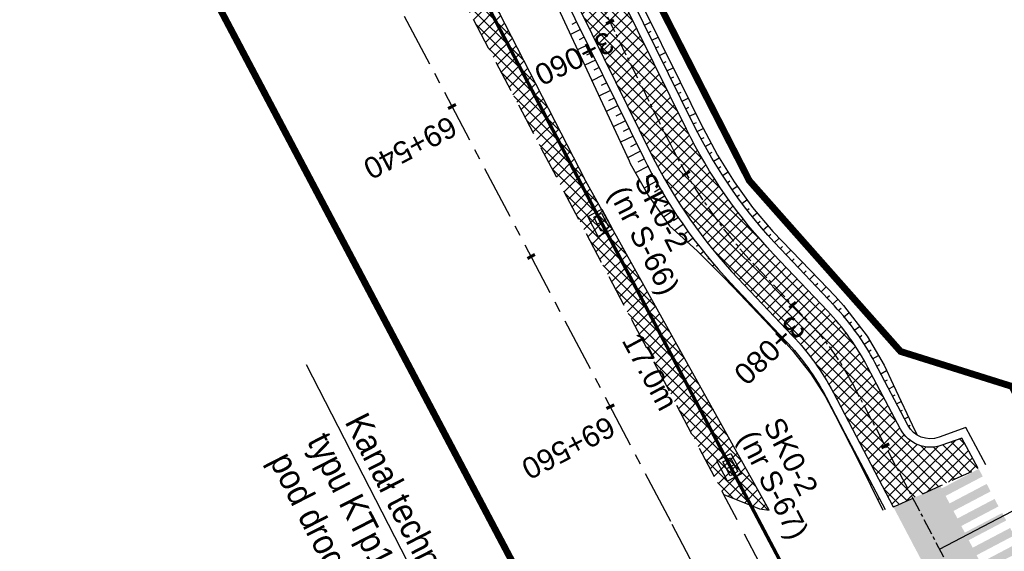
# Model space of a CAD drawing. Header units: metres. Extents: x 7529682 to 7533711, y 5721186 to 5727842.
# Tile 29 of 110: x 7531108 to 7531166, y 5725065 to 5725096. Entities that reach past the tile are written whole.
import ezdxf
from ezdxf import colors
from ezdxf.entities.mleader import LeaderData, LeaderLine
from ezdxf.math import Vec2, Vec3

# ---------------------------------------------------------------- set-up
doc = ezdxf.new("R2010")
doc.units = ezdxf.units.M
for name, pattern in [('817-dzialki-09-05-04$0$HIDDEN', [0.375, 0.25, -0.125]), ('CENTER', [50.8, 31.75, -6.35, 6.35, -6.35]), ('DASHED', [19.05, 12.7, -6.35]), ('HIDDEN', [9.525, 6.35, -3.175])]:
    doc.linetypes.add(name, pattern=pattern)
for name, color, linetype in [('C-DROGI-SYTUACJA-ETYKIETY', 7, 'Continuous'), ('D-hatch-pobocza', 131, 'Continuous'), ('D-pobocza', 7, 'Continuous'), ('D-skarpa', 7, 'Continuous'), ('D-skarpa-kreskowanie', 7, 'Continuous')]:
    doc.layers.add(name, color=color, linetype=linetype)
for name, color, linetype, lineweight, true_color in [('D-hatch-ciag-pieszo-rowerowy', 7, 'Continuous', 13, 0xff9f80), ('D-LR-etap-III', 7, '817-dzialki-09-05-04$0$HIDDEN', 50, 0xff1aff), ('D-poziome-powl-czerwona', 7, 'Continuous', 9, 0xff6161)]:
    doc.layers.add(name, color=color, linetype=linetype, lineweight=lineweight, true_color=true_color)
for name, color, linetype, lineweight in [('D-krawędzie', 7, 'Continuous', 30), ('D-krawężniki-obniżone', 7, 'DASHED', 30), ('D-obrzeża', 7, 'Continuous', 30), ('D-opisy', 7, 'Continuous', 30), ('D-oś', 10, 'CENTER', 30), ('Sieci-T-kanal technologiczny', 4, 'kt kanał technologiczny', 30)]:
    doc.layers.add(name, color=color, linetype=linetype, lineweight=lineweight)
for name, color, linetype, true_color in [('D-malowanie-proj', 7, 'Continuous', 0x3333ff), ('D-opis-KT-dlugosci', 7, 'Continuous', 0xff8000), ('D-opis-KT-studnie', 7, 'Continuous', 0xff8000), ('poprzeczki', 7, 'Continuous', 0x0000c7)]:
    doc.layers.add(name, color=color, linetype=linetype, true_color=true_color)
doc.styles.add('ARIAL', font='arial.ttf', dxfattribs={"height": 1})
doc.styles.get("Standard").update_dxf_attribs({"font": 'arial.ttf'})
doc.linetypes.add('kt kanał technologiczny', pattern='A,1,-0.8,["kt",Standard,S=0.5,R=0,X=-0.7,Y=-0.15],-0.3', length=2.1)
pattern_1 = [(45, (0, 0), (-0.33675960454, 0.33675960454), []), (135, (0, 0), (-0.33675960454, -0.33675960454), [])]

# ---------------------------------------------------------------- blocks, each defined once
blk = doc.blocks.new('AeccTickLine')
at = {"color": 0, "linetype": 'ByBlock', "lineweight": -2}
blk.add_line((0, 1), (0, -1), dxfattribs=at)
blk = doc.blocks.new('SKR2')
at = {"layer": 'Sieci-T-kanal technologiczny', "color": 2, "lineweight": 25}
for points in [[(0.028, -0.188), (0.958, -1.153), (0.282, -1.805), (-0.648, -0.84)], [(-0.038, -0.537), (0.607, -1.206), (0.233, -1.567), (-0.412, -0.898)]]:
    blk.add_lwpolyline(points, close=True, dxfattribs=at)
blk.add_lwpolyline([(-0.09, -1.232), (0.285, -0.872)], dxfattribs=at)

msp = doc.modelspace()

# ---------------------------------------------------------------- hatches: boundary and pattern name
at = {"layer": 'D-hatch-ciag-pieszo-rowerowy'}
h = msp.add_hatch(dxfattribs=at)
h.set_pattern_fill('ANSI37', color=256, scale=0.15, style=0)
h.set_pattern_definition(pattern_1)
h.paths.add_polyline_path([(7531118.165, 5725142.897), (7531117.077, 5725142.282), (7531130.341, 5725117.67, -0.009012), (7531135.299, 5725108.06), (7531145.036, 5725088.322, 0.075286), (7531150.171, 5725080.951), (7531151.457, 5725079.596), (7531152.272, 5725080.553), (7531151.217, 5725081.666, -0.075252), (7531146.083, 5725089.033), (7531136.397, 5725108.66, 0.008978), (7531131.457, 5725118.234)])
h.paths.add_polyline_path([(7531119.253, 5725143.512), (7531118.165, 5725142.897), (7531131.457, 5725118.234, -0.008978), (7531136.397, 5725108.66), (7531146.083, 5725089.033, 0.075252), (7531151.217, 5725081.666), (7531152.272, 5725080.553), (7531153.087, 5725081.511), (7531152.262, 5725082.381, -0.075217), (7531147.129, 5725089.744), (7531137.495, 5725109.262, 0.008945), (7531132.573, 5725118.799)])
h = msp.add_hatch(dxfattribs=at)
h.set_pattern_fill('ANSI37', color=256, scale=0.15, style=0)
h.set_pattern_definition(pattern_1)
edge = h.paths.add_edge_path()
edge.add_line((7531153.087, 5725081.511), (7531151.457, 5725079.596))
edge.add_line((7531151.457, 5725079.596), (7531153.382, 5725077.565))
edge.add_arc((7531142.498, 5725067.244), 15, 27.78069, 43.4789, ccw=False)
edge.add_line((7531155.769, 5725074.235), (7531156.913, 5725072.064))
edge.add_line((7531156.913, 5725072.064), (7531159.315, 5725067.483))
edge.add_line((7531159.315, 5725067.483), (7531159.572, 5725067.581))
edge.add_line((7531159.572, 5725067.581), (7531160.083, 5725067.813))
edge.add_line((7531160.083, 5725067.813), (7531160.661, 5725068.066))
edge.add_line((7531160.661, 5725068.066), (7531162.123, 5725068.742))
edge.add_line((7531162.123, 5725068.742), (7531164.322, 5725069.743))
edge.add_line((7531164.322, 5725069.743), (7531163.358, 5725071.533))
edge.add_line((7531163.358, 5725071.533), (7531162.183, 5725071.113))
edge.add_arc((7531161.509, 5725072.995), 2, 207.78069, 289.69905, ccw=False)
edge.add_line((7531159.739, 5725072.063), (7531157.82, 5725075.705))
edge.add_arc((7531144.549, 5725068.714), 15, 27.78069, 43.4789)
edge.add_line((7531155.434, 5725079.035), (7531153.087, 5725081.511))
at = {"layer": 'D-hatch-pobocza'}
h = msp.add_hatch(dxfattribs=at)
h.set_pattern_fill('ANSI37', color=256, scale=0.15, style=0)
h.set_pattern_definition(pattern_1)
h.paths.add_polyline_path([(7531057.01, 5725246.72), (7531044.19, 5725271.11), (7531030.97, 5725296.42), (7531019.37, 5725318.31), (7531007.54, 5725340.71), (7530994.47, 5725365.47), (7530982.58, 5725387.65), (7530971.81, 5725408.22), (7530959.96, 5725430.76), (7530944.54, 5725460.14), (7530935.92, 5725477.07), (7530923.1, 5725500.31), (7530908, 5725529.49), (7530889.658, 5725563.375), (7530889.586, 5725561.257), (7530918.172, 5725507.178), (7530950.163, 5725446.305), (7530993.419, 5725364.265), (7531022.766, 5725308.719), (7531053.81, 5725249.872), (7531081.166, 5725197.875), (7531103.902, 5725154.541), (7531128.123, 5725108.448), (7531149.321, 5725068.209), (7531151.44, 5725067.36), (7531152.004, 5725067.286), (7531141.2, 5725086.69), (7531129.87, 5725108.78), (7531118.46, 5725130.11), (7531107.39, 5725151.39), (7531095.36, 5725174.01), (7531083.61, 5725196.49), (7531071.56, 5725218.8)])
at = {"layer": 'D-malowanie-proj'}
h = msp.add_hatch(color=256, dxfattribs=at)
h.paths.add_polyline_path([(7531164.587, 5725069.275), (7531164.354, 5725069.717), (7531161.699, 5725068.32), (7531161.932, 5725067.877)])
h.paths.add_polyline_path([(7531165.053, 5725068.39), (7531164.82, 5725068.832), (7531162.165, 5725067.435), (7531162.398, 5725066.992)])
h.paths.add_polyline_path([(7531165.519, 5725067.505), (7531165.286, 5725067.947), (7531162.631, 5725066.55), (7531162.864, 5725066.108)])
h.paths.add_polyline_path([(7531160.162, 5725066.946), (7531159.93, 5725067.388), (7531159.487, 5725067.156), (7531159.72, 5725066.713)])
h.paths.add_polyline_path([(7531160.628, 5725066.061), (7531160.395, 5725066.503), (7531159.953, 5725066.271), (7531160.186, 5725065.828)])
h.paths.add_polyline_path([(7531161.094, 5725065.176), (7531160.861, 5725065.619), (7531160.419, 5725065.386), (7531160.651, 5725064.943)])
h = msp.add_hatch(color=256, dxfattribs=at)
h.paths.add_polyline_path([(7531165.972, 5725066.677), (7531165.739, 5725067.12), (7531163.084, 5725065.722), (7531163.317, 5725065.28)])
h.paths.add_polyline_path([(7531166.437, 5725065.792), (7531166.204, 5725066.235), (7531163.55, 5725064.837), (7531163.782, 5725064.395)])
h.paths.add_polyline_path([(7531166.903, 5725064.907), (7531166.67, 5725065.35), (7531164.015, 5725063.952), (7531164.248, 5725063.51)])
h.paths.add_polyline_path([(7531161.547, 5725064.348), (7531161.314, 5725064.791), (7531160.872, 5725064.558), (7531161.104, 5725064.116)])
h.paths.add_polyline_path([(7531162.013, 5725063.464), (7531161.78, 5725063.906), (7531161.337, 5725063.673), (7531161.57, 5725063.231)])
h.paths.add_polyline_path([(7531162.478, 5725062.579), (7531162.245, 5725063.021), (7531161.803, 5725062.788), (7531162.036, 5725062.346)])
h.paths.add_polyline_path([(7531162.944, 5725061.694), (7531162.711, 5725062.136), (7531162.269, 5725061.903), (7531162.502, 5725061.461)])
at = {"layer": 'D-poziome-powl-czerwona'}
h = msp.add_hatch(color=256, dxfattribs=at)
h.dxf.hatch_style = 1
h.paths.add_polyline_path([(7531162.557, 5725061.331), (7531162.752, 5725061.591), (7531163.171, 5725062.061), (7531163.838, 5725062.792), (7531164.528, 5725063.232), (7531164.863, 5725063.413), (7531162.087, 5725068.725), (7531160.661, 5725068.066), (7531160.083, 5725067.813), (7531159.572, 5725067.581), (7531159.316, 5725067.483)])

# ---------------------------------------------------------------- linework, layer by layer
at = {"layer": 'D-krawędzie', "linetype": 'HIDDEN', "ltscale": 0.3, "flags": 128}
msp.add_lwpolyline([(7530572.01, 5726166.06), (7530599.74, 5726113.52), (7530641.555, 5726032.008), (7530660.961, 5725995.07), (7530689.128, 5725941.54), (7530707.336, 5725907.032), (7530725.256, 5725873.093), (7530743.97, 5725837.654), (7530770.527, 5725787.119), (7530787.864, 5725754.267), (7530809.898, 5725712.542), (7530824.739, 5725684.389), (7530840.856, 5725653.693), (7530860.675, 5725616.154), (7530865.283, 5725607.394), (7530878.05, 5725583.08), (7530918.172, 5725507.178), (7530950.163, 5725446.305), (7530993.419, 5725364.265), (7531022.766, 5725308.719), (7531053.81, 5725249.872), (7531081.166, 5725197.875), (7531103.902, 5725154.541), (7531128.123, 5725108.448), (7531149.3, 5725068.25), (7531167.38, 5725033.767), (7531197.165, 5724976.988), (7531228.151, 5724918.034), (7531253.153, 5724870.491), (7531286.796, 5724806.654), (7531306.74, 5724768.665), (7531335.094, 5724714.652), (7531357.319, 5724672.439), (7531373.645, 5724641.454), (7531392.162, 5724605.999), (7531418.48, 5724555.853), (7531439.727, 5724515.582), (7531476.36, 5724446.19), (7531491.8, 5724416.76), (7531531.9, 5724339.933), (7531557.227, 5724291.659), (7531569.852, 5724267.577), (7531591.376, 5724226.548), (7531610.004, 5724191.103), (7531616.883, 5724177.999), (7531629.985, 5724153.025), (7531641.007, 5724132.022), (7531664.906, 5724087.617), (7531677.644, 5724064.786), (7531683.112, 5724054.988), (7531686.753, 5724048.18), (7531695.448, 5724031.697), (7531703.749, 5724015.917), (7531709.214, 5724005.514), (7531719.389, 5723986.147), (7531726.295, 5723973), (7531732.741, 5723960.736), (7531735.13, 5723956.19)], dxfattribs=at)
at = {"layer": 'D-krawężniki-obniżone', "ltscale": 0.1, "flags": 128}
msp.add_lwpolyline([(7531159.315, 5725067.483), (7531159.572, 5725067.581), (7531160.083, 5725067.813), (7531160.661, 5725068.066), (7531162.123, 5725068.742), (7531164.322, 5725069.743)], dxfattribs=at)
at = {"layer": 'D-LR-etap-III', "ltscale": 10, "flags": 128}
msp.add_lwpolyline([(7531750.474, 5723895.103, 0.4, 0.4, 0), (7531750.505, 5723895.13, 0.4, 0.4, 0), (7531682.71, 5724022.92, 0.4, 0.4, 0), (7531619.177, 5724147.204, 0.4, 0.4, 0), (7531592.309, 5724198.489, 0.4, 0.4, 0), (7531553.264, 5724272.919, 0.4, 0.4, 0), (7531504.02, 5724366.79, 0.4, 0.4, 0), (7531482.09, 5724407.62, 0.4, 0.4, 0), (7531412.35, 5724541.183, 0.4, 0.4, 0), (7531388.464, 5724586.93, 0.4, 0.4, 0), (7531345.12, 5724669.94, 0.4, 0.4, 0), (7531127.66, 5725081.67, 0.4, 0.4, 0), (7531059.253, 5725211.041, 0.4, 0.4, 0), (7531008.007, 5725307.954, 0.4, 0.4, 0), (7530964.182, 5725390.836, 0.4, 0.4, 0), (7530914.557, 5725484.684, 0.4, 0.4, 0), (7530865.243, 5725577.494, 0.4, 0.4, 0), (7530840.085, 5725624.059, 0.4, 0.4, 0), (7530802.56, 5725694.925, 0.4, 0.4, 0), (7530755.54, 5725787.51, 0.4, 0.4, 0), (7530708.718, 5725876.303, 0.4, 0.4, 0), (7530695.12, 5725902.09, 0.4, 0.4, 0), (7530642.914, 5726001.078, 0.4, 0.4, 0), (7530634.935, 5726016.147, 0.4, 0.4, 0), (7530610.82, 5726061.93, 0.4, 0.4, 0), (7530610.82, 5726061.93, 0.4, 0.4, 0), (7530607.21, 5726063.51, 0.4, 0.4, 0), (7530597.42, 5726080.68, 0.4, 0.4, 0), (7530591.16, 5726088.44, 0.4, 0.4, 0), (7530581.28, 5726107.21, 0.4, 0.4, 0), (7530571.29, 5726130.56, 0.4, 0.4, 0), (7530549.555, 5726171.527, 0.4, 0.4, 0), (7530531.014, 5726206.474, 0.4, 0.4, 0), (7530516.461, 5726236.017, 0.4, 0.4, 0), (7530500.799, 5726266.141, 0.4, 0.4, 0), (7530491.35, 5726283.94, 0.4, 0.4, 0), (7530482.4, 5726303.41, 0.4, 0.4, 0), (7530482.4, 5726303.41, 0.4, 0.4, 0), (7530450.41, 5726357.28, 0.4, 0.4, 0), (7530397.759, 5726458.5, 0.4, 0.4, 0), (7530334.708, 5726583.665, 0.4, 0.4, 0), (7530303.939, 5726645.168, 0.4, 0.4, 0), (7530300.51, 5726651.778, 0.4, 0.4, 0), (7530289.214, 5726671.967, 0.4, 0.4, 0), (7530281.54, 5726685.57, 0.4, 0.4, 0), (7530261.371, 5726724.163, 0.4, 0.4, 0), (7530254.03, 5726738.21, 0.4, 0.4, 0), (7530197.22, 5726845.06, 0.4, 0.4, 0), (7530194.71, 5726849.15, 0.4, 0.4, 0), (7530195.92, 5726850.75, 0.4, 0.4, 0), (7530170.547, 5726892.961, 0.4, 0.4, 0), (7530143.175, 5726945.066, 0.4, 0.4, 0), (7530105.06, 5727018.32, 0.4, 0.4, 0), (7530100.06, 5727027.16, 0.4, 0.4, 0), (7530062.319, 5727099.625, 0.4, 0.4, 0), (7530015.379, 5727189.42, 0.4, 0.4, 0), (7529983.208, 5727250.207, 0.4, 0.4, 0), (7529953.284, 5727306.747, 0.4, 0.4, 0), (7529900.671, 5727406.159, 0.4, 0.4, 0), (7529890.63, 5727425.131, 0.4, 0.4, 0), (7529875.155, 5727454.426, 0.4, 0.4, 0), (7529857.56, 5727487.787, 0.4, 0.4, 0), (7529835.194, 5727530.193, 0.4, 0.4, 0), (7529811.741, 5727574.662, 0.4, 0.4, 0), (7529792.102, 5727611.923, 0.4, 0.4, 0), (7529768.066, 5727657.47, 0.4, 0.4, 0), (7529755.211, 5727682.131, 0.4, 0.4, 0), (7529753.31, 5727681.13, 0.4, 0.4, 0), (7529739.21, 5727707.77, 0.4, 0.4, 0), (7529735.395, 5727711.252, 0.4, 0.4, 0), (7529725.42, 5727730.2, 0.4, 0.4, 0), (7529723.55, 5727729.88, 0.4, 0.4, 0), (7529695.567, 5727782.932, 0.4, 0.4, 0), (7529717.68, 5727794.024, 0.4, 0.4, 0), (7529736.275, 5727758.647, 0.4, 0.4, 0), (7529736.275, 5727758.647, 0.4, 0.4, 0), (7529744.511, 5727750.406, 0.4, 0.4, 0), (7529744.511, 5727750.406, 0.4, 0.4, 0), (7529750.283, 5727738.55, 0.4, 0.4, 0), (7529777.109, 5727687.569, 0.4, 0.4, 0), (7529796.515, 5727651.33, 0.4, 0.4, 0), (7529814.938, 5727616.793, 0.4, 0.4, 0), (7529839.007, 5727572.304, 0.4, 0.4, 0), (7529860.618, 5727532.509, 0.4, 0.4, 0), (7529882.349, 5727491.504, 0.4, 0.4, 0), (7529904.865, 5727449.096, 0.4, 0.4, 0), (7529920.747, 5727418.885, 0.4, 0.4, 0), (7529946.677, 5727368.547, 0.4, 0.4, 0), (7529972.025, 5727320.573, 0.4, 0.4, 0), (7529987.74, 5727290.153, 0.4, 0.4, 0), (7529996.497, 5727273.662, 0.4, 0.4, 0), (7530017.541, 5727234.203, 0.4, 0.4, 0), (7530033.054, 5727204.864, 0.4, 0.4, 0), (7530051.623, 5727170.223, 0.4, 0.4, 0), (7530069.277, 5727137.016, 0.4, 0.4, 0), (7530089.385, 5727097.534, 0.4, 0.4, 0), (7530109.713, 5727060.747, 0.4, 0.4, 0), (7530136.77, 5727011.64, 0.4, 0.4, 0), (7530162.447, 5726962.744, 0.4, 0.4, 0), (7530187.674, 5726916.992, 0.4, 0.4, 0), (7530207.821, 5726879.335, 0.4, 0.4, 0), (7530230.626, 5726834.519, 0.4, 0.4, 0), (7530262.288, 5726776.618, 0.4, 0.4, 0), (7530277.51, 5726760.213, 0.4, 0.4, 0), (7530286.037, 5726744.107, 0.4, 0.4, 0), (7530288.097, 5726735.884, 0.4, 0.4, 0), (7530290.394, 5726725.047, 0.4, 0.4, 0), (7530296.177, 5726713.583, 0.4, 0.4, 0), (7530302.726, 5726701.182, 0.4, 0.4, 0), (7530325.685, 5726657.466, 0.4, 0.4, 0), (7530343.244, 5726623.649, 0.4, 0.4, 0), (7530360.23, 5726591.747, 0.4, 0.4, 0), (7530383.209, 5726548.059, 0.4, 0.4, 0), (7530406.018, 5726503.606, 0.4, 0.4, 0), (7530427.465, 5726462.62, 0.4, 0.4, 0), (7530447.928, 5726424.388, 0.4, 0.4, 0), (7530471.127, 5726379.921, 0.4, 0.4, 0), (7530490.501, 5726343.033, 0.4, 0.4, 0), (7530509.499, 5726306.733, 0.4, 0.4, 0), (7530529.89, 5726267.244, 0.4, 0.4, 0), (7530543.852, 5726238.99, 0.4, 0.4, 0), (7530554.809, 5726218.944, 0.4, 0.4, 0), (7530559.027, 5726212.223, 0.4, 0.4, 0), (7530563.061, 5726206.41, 0.4, 0.4, 0), (7530566.934, 5726200.464, 0.4, 0.4, 0), (7530569.771, 5726194.902, 0.4, 0.4, 0), (7530571.473, 5726191.282, 0.4, 0.4, 0), (7530572.839, 5726188.025, 0.4, 0.4, 0), (7530575.295, 5726182.035, 0.4, 0.4, 0), (7530579.737, 5726173.306, 0.4, 0.4, 0), (7530583.3, 5726167.41, 0.4, 0.4, 0), (7530593.4, 5726163.33, 0.4, 0.4, 0), (7530598.618, 5726155.264, 0.4, 0.4, 0), (7530608.258, 5726140.497, 0.4, 0.4, 0), (7530603.27, 5726136.83, 0.4, 0.4, 0), (7530606.53, 5726131.84, 0.4, 0.4, 0), (7530604.239, 5726124.217, 0.4, 0.4, 0), (7530605.847, 5726121.63, 0.4, 0.4, 0), (7530608.972, 5726116.164, 0.4, 0.4, 0), (7530618.114, 5726097.791, 0.4, 0.4, 0), (7530651.213, 5726034.96, 0.4, 0.4, 0), (7530670.244, 5725998.611, 0.4, 0.4, 0), (7530698.075, 5725945.953, 0.4, 0.4, 0), (7530716.506, 5725911.305, 0.4, 0.4, 0), (7530735.223, 5725875.667, 0.4, 0.4, 0), (7530752.504, 5725842.155, 0.4, 0.4, 0), (7530778.311, 5725793.501, 0.4, 0.4, 0), (7530797.5, 5725756.382, 0.4, 0.4, 0), (7530812.519, 5725728.289, 0.4, 0.4, 0), (7530820.039, 5725713.16, 0.4, 0.4, 0), (7530822.422, 5725710.194, 0.4, 0.4, 0), (7530833.155, 5725688.801, 0.4, 0.4, 0), (7530849.629, 5725656.159, 0.4, 0.4, 0), (7530867.983, 5725621.964, 0.4, 0.4, 0), (7530872.63, 5725612.888, 0.4, 0.4, 0), (7530880.354, 5725597.595, 0.4, 0.4, 0), (7530883.839, 5725593.389, 0.4, 0.4, 0), (7530891.782, 5725587.763, 0.4, 0.4, 0), (7530895.039, 5725584.281, 0.4, 0.4, 0), (7530897.034, 5725580.941, 0.4, 0.4, 0), (7530900.952, 5725579.946, 0.4, 0.4, 0), (7530904.81, 5725571.977, 0.4, 0.4, 0), (7530903.682, 5725568.566, 0.4, 0.4, 0), (7530908.901, 5725558.845, 0.4, 0.4, 0), (7530910.252, 5725545.672, 0.4, 0.4, 0), (7530912.873, 5725538.646, 0.4, 0.4, 0), (7530945.278, 5725478.464, 0.4, 0.4, 0), (7530959.692, 5725450.246, 0.4, 0.4, 0), (7531002.827, 5725368.192, 0.4, 0.4, 0), (7531044.704, 5725290.314, 0.4, 0.4, 0), (7531064.099, 5725253.213, 0.4, 0.4, 0), (7531083.01, 5725216.678, 0.4, 0.4, 0), (7531113.013, 5725158.466, 0.4, 0.4, 0), (7531137.364, 5725113.071, 0.4, 0.4, 0), (7531150.831, 5725086.712, 0.4, 0.4, 0), (7531159.746, 5725076.641, 0.4, 0.4, 0), (7531166.31, 5725074.58, 0.4, 0.4, 0), (7531172.29, 5725062.58, 0.4, 0.4, 0), (7531170.59, 5725055.606, 0.4, 0.4, 0), (7531173.733, 5725044.081, 0.4, 0.4, 0), (7531215.342, 5724964.86, 0.4, 0.4, 0), (7531238.054, 5724921.685, 0.4, 0.4, 0), (7531262.39, 5724875.283, 0.4, 0.4, 0), (7531295.587, 5724811.266, 0.4, 0.4, 0), (7531348.488, 5724712.363, 0.4, 0.4, 0), (7531363.741, 5724682.684, 0.4, 0.4, 0), (7531366.987, 5724675.865, 0.4, 0.4, 0), (7531382.541, 5724646.111, 0.4, 0.4, 0), (7531401.299, 5724610.875, 0.4, 0.4, 0), (7531428.965, 5724558.862, 0.4, 0.4, 0), (7531449.111, 5724520.398, 0.4, 0.4, 0), (7531477.293, 5724465.831, 0.4, 0.4, 0), (7531500.996, 5724421.113, 0.4, 0.4, 0), (7531512.122, 5724400.549, 0.4, 0.4, 0), (7531513.782, 5724396.757, 0.4, 0.4, 0), (7531526.32, 5724379.39, 0.4, 0.4, 0), (7531566.784, 5724302.736, 0.4, 0.4, 0), (7531612.277, 5724225.61, 0.4, 0.4, 0), (7531620.493, 5724210.548, 0.4, 0.4, 0), (7531631.578, 5724196.258, 0.4, 0.4, 0), (7531653.484, 5724152.434, 0.4, 0.4, 0), (7531661.151, 5724128.494, 0.4, 0.4, 0), (7531673.881, 5724101.186, 0.4, 0.4, 0), (7531684.691, 5724081.184, 0.4, 0.4, 0), (7531699.212, 5724051.17, 0.4, 0.4, 0), (7531704.034, 5724040.584, 0.4, 0.4, 0), (7531704.034, 5724040.584, 0.4, 0.4, 0), (7531703.913, 5724037.17, 0.4, 0.4, 0), (7531736.42, 5723969.232, 0.4, 0.4, 0), (7531738.285, 5723967.699, 0.4, 0.4, 0), (7531742.181, 5723962.346, 0.4, 0.4, 0), (7531744.286, 5723958.616, 0.4, 0.4, 0), (7531755.393, 5723944.193, 0.4, 0.4, 0), (7531758.69, 5723936.76, 0.4, 0.4, 0), (7531780.08, 5723929.25, 0.4, 0.4, 0), (7531792.612, 5723906.338, 0.4, 0.4, 0), (7531792.612, 5723906.338, 0.4, 0.4, 0), (7531756.962, 5723883.055, 0.4, 0.4, 0), (7531750.46, 5723895.13, 0.4, 0.4, 0), (7531750.46, 5723895.13, 0, 0, 0)], format="xyseb", dxfattribs=at)
at = {"layer": 'D-obrzeża'}
for points in [[(7531164.322, 5725069.743), (7531163.358, 5725071.533), (7531162.183, 5725071.113, -0.373479), (7531159.739, 5725072.063), (7531157.82, 5725075.705, 0.068604), (7531155.434, 5725079.035), (7531152.262, 5725082.381, -0.075217), (7531147.129, 5725089.744), (7531137.495, 5725109.262, 0.008945), (7531132.573, 5725118.799), (7531111.229, 5725158.402), (7531088.49, 5725201.74), (7531075.086, 5725227.216, -0.004122), (7531072.82, 5725231.613), (7531063.477, 5725250.104, 0.004401), (7531061.055, 5725254.796), (7531036.314, 5725301.696, 0.004228), (7531033.909, 5725306.164), (7531023.945, 5725324.301, -0.004067)], [(7531021.744, 5725323.115), (7531031.707, 5725304.978, -0.004228), (7531034.112, 5725300.511), (7531058.833, 5725253.649, -0.004401), (7531061.256, 5725248.957), (7531070.597, 5725230.467, 0.004122), (7531072.864, 5725226.071), (7531086.277, 5725200.577), (7531109.015, 5725157.24), (7531130.341, 5725117.67, -0.009012), (7531135.299, 5725108.06), (7531145.036, 5725088.322, 0.075286), (7531150.171, 5725080.951), (7531153.382, 5725077.565, -0.068604), (7531155.769, 5725074.235), (7531156.913, 5725072.064), (7531159.315, 5725067.483)]]:
    msp.add_lwpolyline(points, format="xyb", dxfattribs=at)
at = {"layer": 'D-opisy'}
msp.add_line((7531162.038, 5725064.987), (7531189.522, 5725079.419), dxfattribs=at)
at = {"layer": 'D-oś', "ltscale": 0.1}
msp.add_lwpolyline([(7531164.28, 5725032.142), (7531146.202, 5725066.622), (7531125.026, 5725106.818), (7531100.803, 5725152.914), (7531078.067, 5725196.247), (7531050.713, 5725248.241), (7531019.672, 5725307.084), (7530990.323, 5725362.632), (7530947.066, 5725444.675), (7530915.075, 5725505.546), (7530874.954, 5725581.449)], dxfattribs=at)
at = {"layer": 'D-oś', "ltscale": 0.03}
msp.add_lwpolyline([(7531022.845, 5725323.708), (7531032.808, 5725305.571, -0.004228), (7531035.213, 5725301.104), (7531059.944, 5725254.223, -0.004401), (7531062.366, 5725249.531), (7531071.709, 5725231.04, 0.004122), (7531073.975, 5725226.644), (7531073.975, 5725226.644), (7531087.383, 5725201.158), (7531110.122, 5725157.821), (7531131.457, 5725118.234, -0.008978), (7531136.397, 5725108.66), (7531146.083, 5725089.033, 0.075252), (7531151.217, 5725081.666), (7531154.313, 5725078.4, -0.068936), (7531156.869, 5725074.83), (7531166.993, 5725055.55, -0.068732)], format="xyb", dxfattribs=at)
at = {"layer": 'D-pobocza'}
msp.add_lwpolyline([(7531149.321, 5725068.209), (7531151.44, 5725067.36), (7531152.004, 5725067.286), (7531141.2, 5725086.69), (7531129.87, 5725108.78), (7531118.46, 5725130.11), (7531107.39, 5725151.39), (7531095.36, 5725174.01), (7531083.61, 5725196.49), (7531071.56, 5725218.8), (7531057.01, 5725246.72), (7531044.19, 5725271.11), (7531030.97, 5725296.42), (7531019.37, 5725318.31), (7531007.54, 5725340.71), (7530994.47, 5725365.47), (7530982.58, 5725387.65), (7530971.81, 5725408.22), (7530959.96, 5725430.76), (7530944.54, 5725460.14), (7530935.92, 5725477.07), (7530923.1, 5725500.31), (7530908, 5725529.49), (7530889.658, 5725563.375)], dxfattribs=at)
for points in [[(7531164.779, 5725069.951), (7531163.594, 5725072.149), (7531162.014, 5725071.583, -0.373479), (7531160.181, 5725072.296), (7531158.231, 5725075.999, 0.068604), (7531155.844, 5725079.329), (7531152.68, 5725082.666, -0.075201), (7531147.548, 5725090.028), (7531137.931, 5725109.508, 0.008929), (7531133.017, 5725119.028), (7531111.671, 5725158.634), (7531088.933, 5725201.972), (7531075.531, 5725227.446, -0.004122), (7531073.264, 5725231.842), (7531063.921, 5725250.334, 0.004401), (7531061.499, 5725255.026), (7531036.754, 5725301.933, 0.004228), (7531034.349, 5725306.401), (7531024.385, 5725324.538, -0.004067)], [(7531021.304, 5725322.878), (7531031.267, 5725304.741, -0.004228), (7531033.672, 5725300.274), (7531058.389, 5725253.42, -0.004401), (7531060.811, 5725248.728), (7531070.153, 5725230.238, 0.004122), (7531072.42, 5725225.841), (7531085.834, 5725200.344), (7531108.572, 5725157.008), (7531129.895, 5725117.444, -0.009025), (7531134.86, 5725107.82), (7531144.617, 5725088.038, 0.075299), (7531149.753, 5725080.666), (7531152.972, 5725077.271, -0.068604), (7531155.359, 5725073.941), (7531156.471, 5725071.831), (7531158.836, 5725067.319)]]:
    msp.add_lwpolyline(points, format="xyb", dxfattribs=at)
at = {"layer": 'D-skarpa', "linetype": 'Continuous'}
for points in [[(7531138.108, 5725100.027), (7531143.743, 5725087.878), (7531143.819, 5725087.717), (7531144.888, 5725085.825), (7531146.133, 5725084.048), (7531147.762, 5725082.576), (7531149.273, 5725081.065), (7531149.9, 5725080.418), (7531152.066, 5725078.129), (7531152.984, 5725077.14), (7531153.367, 5725076.71), (7531154.456, 5725075.314), (7531155.304, 5725074.008), (7531155.886, 5725072.887), (7531157.238, 5725070.228), (7531158.699, 5725067.282)], [(7531144.543, 5725097.011), (7531146.758, 5725092.529), (7531148.022, 5725089.99), (7531148.09, 5725089.854), (7531148.967, 5725088.218), (7531149.941, 5725086.637), (7531151.02, 5725085.124), (7531152.224, 5725083.709), (7531152.765, 5725083.135), (7531154.96, 5725080.874), (7531155.898, 5725079.903), (7531156.392, 5725079.354), (7531157.769, 5725077.548), (7531158.778, 5725075.832), (7531159.308, 5725074.684), (7531160.59, 5725071.988), (7531160.721, 5725071.719)]]:
    msp.add_lwpolyline(points, dxfattribs=at)
at = {"layer": 'D-skarpa-kreskowanie', "linetype": 'Continuous'}
for p, q in [((7531140.66, 5725096.067, 107.935), (7531140.369, 5725095.923, 107.719)), ((7531144.653, 5725095.884, 108.065), (7531145.012, 5725096.062, 107.798)), ((7531140.881, 5725095.618, 107.935), (7531140.289, 5725095.326, 107.494)), ((7531144.875, 5725095.436, 108.065), (7531145.054, 5725095.525, 107.931)), ((7531141.103, 5725095.17, 107.935), (7531140.801, 5725095.021, 107.711)), ((7531145.096, 5725094.987, 108.065), (7531145.455, 5725095.165, 107.797)), ((7531141.324, 5725094.722, 107.935), (7531140.71, 5725094.419, 107.478)), ((7531141.545, 5725094.273, 107.935), (7531141.233, 5725094.119, 107.702)), ((7531145.317, 5725094.539, 108.065), (7531145.497, 5725094.628, 107.931)), ((7531145.538, 5725094.091, 108.065), (7531145.898, 5725094.268, 107.797)), ((7531141.767, 5725093.825, 107.935), (7531141.131, 5725093.511, 107.462)), ((7531145.76, 5725093.642, 108.065), (7531145.94, 5725093.731, 107.931)), ((7531141.988, 5725093.377, 107.935), (7531141.664, 5725093.217, 107.694)), ((7531145.981, 5725093.194, 108.065), (7531146.341, 5725093.372, 107.797)), ((7531142.209, 5725092.928, 107.935), (7531141.551, 5725092.604, 107.446)), ((7531146.202, 5725092.746, 108.065), (7531146.382, 5725092.835, 107.931)), ((7531142.652, 5725092.031, 107.935), (7531141.972, 5725091.696, 107.43)), ((7531142.43, 5725092.48, 107.935), (7531142.096, 5725092.315, 107.686)), ((7531146.423, 5725092.297, 108.065), (7531146.784, 5725092.475, 107.796)), ((7531146.645, 5725091.849, 108.064), (7531146.826, 5725091.938, 107.93)), ((7531142.873, 5725091.583, 107.935), (7531142.528, 5725091.413, 107.678)), ((7531146.866, 5725091.4, 108.064), (7531147.23, 5725091.58, 107.794)), ((7531143.094, 5725091.135, 107.935), (7531142.393, 5725090.789, 107.413)), ((7531147.087, 5725090.952, 108.064), (7531147.27, 5725091.042, 107.928)), ((7531143.537, 5725090.238, 107.934), (7531142.814, 5725089.881, 107.397)), ((7531143.315, 5725090.686, 107.935), (7531142.96, 5725090.511, 107.67)), ((7531147.308, 5725090.504, 108.064), (7531147.676, 5725090.685, 107.791)), ((7531143.758, 5725089.79, 107.934), (7531143.391, 5725089.609, 107.662)), ((7531147.53, 5725090.055, 108.064), (7531147.714, 5725090.146, 107.927)), ((7531147.754, 5725089.608, 108.064), (7531148.122, 5725089.794, 107.789)), ((7531143.979, 5725089.341, 107.934), (7531143.235, 5725088.974, 107.381)), ((7531147.992, 5725089.169, 108.064), (7531148.174, 5725089.264, 107.928)), ((7531144.422, 5725088.444, 107.934), (7531143.656, 5725088.066, 107.365)), ((7531144.2, 5725088.893, 107.934), (7531143.823, 5725088.706, 107.654)), ((7531148.231, 5725088.729, 108.064), (7531148.588, 5725088.925, 107.792)), ((7531144.647, 5725087.998, 107.934), (7531144.263, 5725087.804, 107.647)), ((7531148.469, 5725088.29, 108.064), (7531148.645, 5725088.391, 107.929)), ((7531148.718, 5725087.857, 108.064), (7531149.063, 5725088.062, 107.796)), ((7531144.886, 5725087.559, 107.934), (7531144.132, 5725087.163, 107.366)), ((7531148.986, 5725087.434, 108.064), (7531149.154, 5725087.538, 107.932)), ((7531145.363, 5725086.68, 107.934), (7531144.637, 5725086.269, 107.378)), ((7531145.124, 5725087.119, 107.934), (7531144.754, 5725086.918, 107.653)), ((7531149.253, 5725087.012, 108.064), (7531149.58, 5725087.223, 107.804)), ((7531149.52, 5725086.589, 108.064), (7531149.679, 5725086.696, 107.936)), ((7531145.602, 5725086.241, 107.934), (7531145.246, 5725086.032, 107.659)), ((7531149.804, 5725086.178, 108.064), (7531150.114, 5725086.394, 107.812)), ((7531145.869, 5725085.818, 107.934), (7531145.185, 5725085.402, 107.4)), ((7531150.099, 5725085.774, 108.064), (7531150.25, 5725085.883, 107.94)), ((7531150.394, 5725085.37, 108.064), (7531150.687, 5725085.59, 107.819)), ((7531146.403, 5725084.973, 107.934), (7531145.773, 5725084.562, 107.432)), ((7531146.136, 5725085.395, 107.934), (7531145.808, 5725085.188, 107.675)), ((7531150.688, 5725084.966, 108.064), (7531150.831, 5725085.077, 107.943)), ((7531146.67, 5725084.55, 107.934), (7531146.369, 5725084.347, 107.691)), ((7531151.005, 5725084.58, 108.064), (7531151.289, 5725084.808, 107.821)), ((7531146.959, 5725084.142, 107.934), (7531146.434, 5725083.776, 107.507)), ((7531151.326, 5725084.196, 108.064), (7531151.467, 5725084.314, 107.941)), ((7531151.647, 5725083.813, 108.064), (7531151.928, 5725084.057, 107.816)), ((7531147.254, 5725083.738, 107.934), (7531147.038, 5725083.582, 107.756)), ((7531147.549, 5725083.334, 107.934), (7531147.206, 5725083.079, 107.649)), ((7531151.97, 5725083.431, 108.064), (7531152.109, 5725083.556, 107.938)), ((7531152.308, 5725083.063, 108.064), (7531152.588, 5725083.323, 107.809)), ((7531147.843, 5725082.931, 107.934), (7531147.716, 5725082.832, 107.826)), ((7531152.65, 5725082.698, 108.064), (7531152.79, 5725082.831, 107.935)), ((7531148.152, 5725082.538, 107.934), (7531147.956, 5725082.382, 107.767)), ((7531148.473, 5725082.154, 107.934), (7531148.394, 5725082.089, 107.865)), ((7531152.994, 5725082.335, 108.064), (7531153.279, 5725082.605, 107.802)), ((7531153.338, 5725081.972, 108.064), (7531153.483, 5725082.109, 107.931)), ((7531148.794, 5725081.771, 107.934), (7531148.671, 5725081.667, 107.826)), ((7531153.682, 5725081.609, 108.063), (7531153.976, 5725081.888, 107.794)), ((7531149.116, 5725081.388, 107.934), (7531149.072, 5725081.349, 107.895)), ((7531149.442, 5725081.009, 107.934), (7531149.381, 5725080.954, 107.879)), ((7531154.026, 5725081.247, 108.063), (7531154.175, 5725081.388, 107.927)), ((7531154.37, 5725080.884, 108.063), (7531154.672, 5725081.17, 107.786)), ((7531149.781, 5725080.642, 107.934), (7531149.755, 5725080.618, 107.91)), ((7531154.714, 5725080.521, 108.063), (7531154.867, 5725080.666, 107.923)), ((7531155.058, 5725080.158, 108.063), (7531155.368, 5725080.452, 107.779)), ((7531150.122, 5725080.277, 107.934), (7531150.076, 5725080.232, 107.891)), ((7531150.466, 5725079.914, 107.934), (7531150.443, 5725079.891, 107.912)), ((7531155.402, 5725079.795, 108.063), (7531155.559, 5725079.944, 107.92)), ((7531155.743, 5725079.429, 108.063), (7531156.06, 5725079.722, 107.775)), ((7531150.811, 5725079.551, 107.934), (7531150.763, 5725079.506, 107.89)), ((7531151.155, 5725079.188, 107.933), (7531151.131, 5725079.165, 107.912)), ((7531156.078, 5725079.059, 108.063), (7531156.24, 5725079.2, 107.92)), ((7531151.499, 5725078.825, 107.933), (7531151.45, 5725078.78, 107.889)), ((7531156.383, 5725078.662, 108.063), (7531156.713, 5725078.934, 107.778)), ((7531151.843, 5725078.462, 107.933), (7531151.818, 5725078.439, 107.911)), ((7531152.187, 5725078.1, 107.933), (7531152.137, 5725078.053, 107.888)), ((7531156.688, 5725078.266, 108.063), (7531156.855, 5725078.396, 107.921)), ((7531156.993, 5725077.87, 108.063), (7531157.333, 5725078.119, 107.781)), ((7531152.531, 5725077.737, 107.933), (7531152.504, 5725077.711, 107.909)), ((7531157.298, 5725077.473, 108.063), (7531157.471, 5725077.593, 107.923)), ((7531152.875, 5725077.374, 107.933), (7531152.817, 5725077.32, 107.88)), ((7531153.215, 5725077.008, 107.933), (7531153.184, 5725076.979, 107.905)), ((7531157.574, 5725077.057, 108.063), (7531157.924, 5725077.285, 107.785)), ((7531153.54, 5725076.629, 107.933), (7531153.475, 5725076.573, 107.876)), ((7531157.83, 5725076.628, 108.063), (7531158.006, 5725076.736, 107.925)), ((7531158.086, 5725076.199, 108.063), (7531158.442, 5725076.403, 107.789)), ((7531153.845, 5725076.232, 107.933), (7531153.813, 5725076.206, 107.905)), ((7531154.15, 5725075.836, 107.933), (7531154.086, 5725075.789, 107.88)), ((7531158.343, 5725075.77, 108.063), (7531158.522, 5725075.866, 107.927)), ((7531154.455, 5725075.44, 107.933), (7531154.423, 5725075.418, 107.907)), ((7531158.582, 5725075.331, 108.063), (7531158.926, 5725075.511, 107.804)), ((7531154.722, 5725075.017, 107.933), (7531154.67, 5725074.984, 107.898)), ((7531154.978, 5725074.588, 107.933), (7531154.959, 5725074.577, 107.926)), ((7531158.815, 5725074.888, 108.063), (7531158.975, 5725074.973, 107.942)), ((7531159.047, 5725074.446, 108.063), (7531159.347, 5725074.603, 107.838)), ((7531155.213, 5725074.147, 107.938), (7531155.234, 5725074.159, 107.933)), ((7531159.28, 5725074.003, 108.067), (7531159.421, 5725074.077, 107.961)), ((7531155.458, 5725073.711, 107.946), (7531155.466, 5725073.716, 107.939)), ((7531159.512, 5725073.56, 108.07), (7531159.777, 5725073.699, 107.871)), ((7531155.688, 5725073.268, 107.947), (7531155.707, 5725073.278, 107.933)), ((7531155.918, 5725072.824, 107.949), (7531155.929, 5725072.83, 107.941)), ((7531159.745, 5725073.118, 108.074), (7531159.868, 5725073.182, 107.981)), ((7531159.977, 5725072.675, 108.078), (7531160.206, 5725072.795, 107.905)), ((7531156.145, 5725072.378, 107.957), (7531156.172, 5725072.392, 107.937)), ((7531160.209, 5725072.232, 108.081), (7531160.315, 5725072.288, 108.001)), ((7531156.372, 5725071.933, 107.965), (7531156.388, 5725071.941, 107.953)), ((7531156.598, 5725071.487, 107.973), (7531156.637, 5725071.507, 107.944)), ((7531156.825, 5725071.041, 107.981), (7531156.847, 5725071.053, 107.964)), ((7531157.051, 5725070.595, 107.989), (7531157.102, 5725070.622, 107.951)), ((7531157.277, 5725070.149, 107.998), (7531157.306, 5725070.164, 107.976)), ((7531157.499, 5725069.701, 108.009), (7531157.567, 5725069.736, 107.958)), ((7531157.722, 5725069.253, 108.02), (7531157.76, 5725069.273, 107.991)), ((7531157.944, 5725068.805, 108.031), (7531158.032, 5725068.851, 107.965)), ((7531158.166, 5725068.357, 108.042), (7531158.215, 5725068.383, 108.005)), ((7531158.388, 5725067.909, 108.053), (7531158.497, 5725067.966, 107.972))]:
    msp.add_line(p, q, dxfattribs=at)
at = {"layer": 'Sieci-T-kanal technologiczny', "ltscale": 2}
msp.add_lwpolyline([(7531169.66, 5725032.077, 0.2, 0.2, 0), (7531142.107, 5725084.26, 0.2, 0.2, 0), (7531114.694, 5725136.505, 0.2, 0.2, 0), (7531087.251, 5725188.68, 0.2, 0.2, 0), (7531059.621, 5725240.865, 0.2, 0.2, 0), (7531032.248, 5725293.131, 0.2, 0.2, 0), (7531004.679, 5725345.294, 0.2, 0.2, 0), (7530977.028, 5725397.414, 0.2, 0.2, 0), (7530949.633, 5725449.668, 0.2, 0.2, 0), (7530921.914, 5725501.753, 0.2, 0.2, 0), (7530894.347, 5725553.917, 0.2, 0.2, 0), (7530892.596, 5725561.551, 0.2, 0.2, 0), (7530883.752, 5725574.779, 0.2, 0.2, 0), (7530867.104, 5725606.236, 0.2, 0.2, 0)], format="xyseb", dxfattribs=at)

# ---------------------------------------------------------------- block references
at = {"layer": 'C-DROGI-SYTUACJA-ETYKIETY', "color": 7, "linetype": 'Continuous', "lineweight": 60, "xscale": 0.25, "yscale": 0.25, "zscale": 0.25, "rotation": 297.7806942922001}
for p in [(7531133.316, 5725091.081), (7531137.977, 5725082.234), (7531142.638, 5725073.386)]:
    msp.add_blockref('AeccTickLine', p, dxfattribs=at)
at = {"layer": 'poprzeczki', "color": 7, "linetype": 'Continuous', "lineweight": 60}
for p, xscale, yscale, zscale, rotation in [((7531142.615, 5725096.06), 0.2499999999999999, 0.2499999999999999, 0.2499999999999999, 296.2649129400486), ((7531147.109, 5725087.129), 0.25, 0.25, 0.25, 300.3977818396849), ((7531153.385, 5725079.38), 0.25, 0.25, 0.25, 313.4788992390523), ((7531158.843, 5725071.071), 0.25, 0.25, 0.25, 297.7048390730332)]:
    msp.add_blockref('AeccTickLine', p, dxfattribs=dict(at, xscale=xscale, yscale=yscale, zscale=zscale, rotation=rotation))
at = {"layer": 'Sieci-T-kanal technologiczny', "rotation": 163.7281158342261}
for p in [(7531141.906, 5725083.223), (7531149.517, 5725068.808)]:
    msp.add_blockref('SKR2', p, dxfattribs=at)

# ---------------------------------------------------------------- texts
at = {"layer": 'C-DROGI-SYTUACJA-ETYKIETY', "color": 7}
for s, rotation, p in [('3+060', 206.26491, (7531142.445, 5725095.558)), ('69+540', 207.78069, (7531133.159, 5725090.575)), ('3+080', 223.4789, (7531153.371, 5725078.85)), ('69+560', 207.78069, (7531142.481, 5725072.88))]:
    msp.add_text(s, height=1.25, rotation=rotation, dxfattribs=at).set_placement(p)
at = {"layer": 'D-opis-KT-dlugosci', "style": 'ARIAL'}
msp.add_text('17.0m', height=1.25, rotation=298.33464, dxfattribs=at).set_placement((7531143.29, 5725077.293))
at = {"layer": 'D-opis-KT-studnie', "char_height": 1.25, "attachment_point": 1, "rotation": 297, "line_spacing_factor": 0.8, "style": 'ARIAL'}
for s, insert in [('SK0-2\\P(nr S-66)', (7531145.128, 5725087.312, 10.12)), ('SK0-2\\P(nr S-67)', (7531152.739, 5725072.897, 10.12))]:
    msp.add_mtext_dynamic_manual_height_columns(s, width=11.25549, gutter_width=6, heights=[0], dxfattribs=dict(at, insert=insert))

# ---------------------------------------------------------------- leaders
at = {"layer": 'D-opis-KT-studnie'}
ml = msp.add_multileader_mtext('Standard', dxfattribs=at)
ml.set_content('{\\W0.9;Kanał technologiczny\\Ptypu KTp1 - proj. przewiert \\Ppod drogą}', color=256, style='ARIAL')
ml.set_leader_properties()
ml.build(insert=Vec2(0, 0))
ml.multileader.update_dxf_attribs({"text_left_attachment_type": 6, "text_right_attachment_type": 6, "dogleg_length": 0.36, "arrow_head_size": 1.25})
ctx = ml.context
ctx.base_point, ctx.char_height, ctx.arrow_head_size, ctx.landing_gap_size, ctx.plane_origin, ctx.plane_x_axis, ctx.plane_y_axis = Vec3(7531126.115, 5725073.182), 1.5, 1.25, 1, Vec3(7531116.754, 5725086.947), Vec3(0.456872, -0.889533), Vec3(0.889533, 0.456872)
ctx.left_attachment, ctx.right_attachment = 6, 6
notes = []
notes.append((ctx, [(1, (1, 1, 0), (7531137.275, 5725051.452), (-0.456872, 0.889533), 0.36, [(0, [(7531155.801, 5725058.324)], 0, [])])]))
ctx.mtext.insert, ctx.mtext.text_direction, ctx.mtext.rotation, ctx.mtext.flow_direction = Vec3(7531128.298, 5725073.179), Vec3(0.456872, -0.889533), 5.186864, 5
for ctx, leaders in notes:
    for number, flags, end, landing, length, lines in leaders:
        leader = LeaderData()
        leader.index, (leader.has_last_leader_line, leader.has_dogleg_vector, leader.attachment_direction) = number, flags
        leader.last_leader_point, leader.dogleg_vector, leader.dogleg_length = Vec3(end), Vec3(landing), length
        for number, points, colour, breaks in lines:
            line = LeaderLine()
            line.index, line.vertices, line.color, line.breaks = number, Vec3.list(points), colors.encode_raw_color(colour), breaks
            leader.lines.append(line)
        ctx.leaders.append(leader)

doc.saveas('drawing.dxf')
